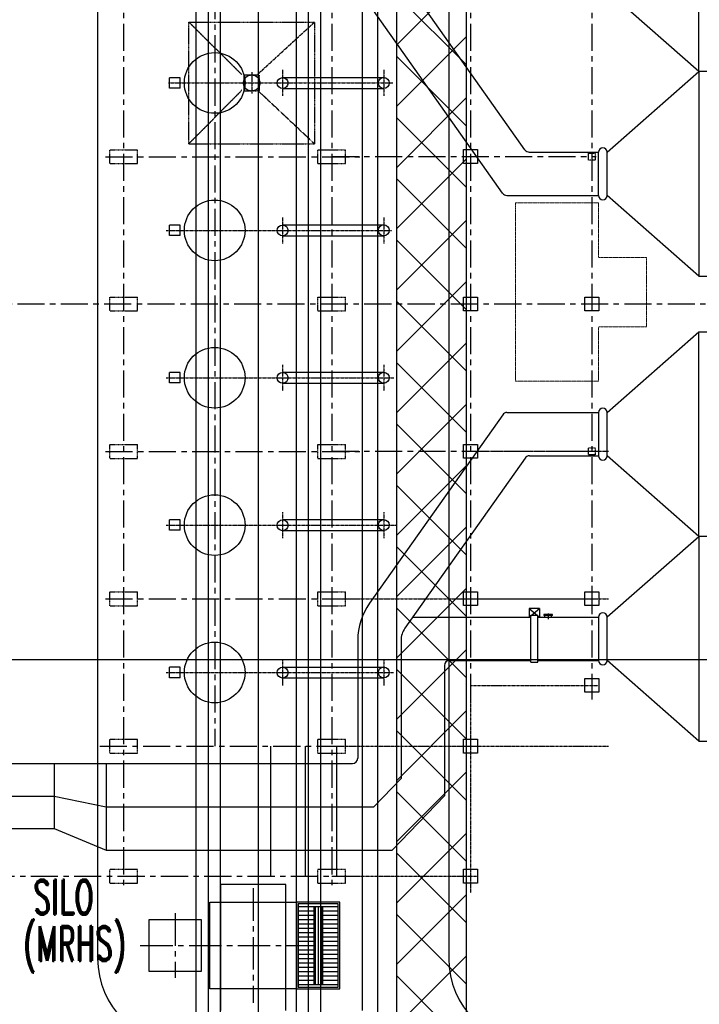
# Model space of a CAD drawing. Header units: inches. Extents: x -8998005 to 170525121, y -30058259 to 1575573.
# Tile 80 of 107: x 79355 to 118549, y 180106 to 236895. Entities that reach past the tile are written whole.
import ezdxf
from ezdxf.enums import TextEntityAlignment as Align
from ezdxf.lldxf.tags import DXFTag

# ---------------------------------------------------------------- set-up
doc = ezdxf.new("R2010")
doc.units = ezdxf.units.IN
doc.header["$LTSCALE"] = 5
doc.header["$MEASUREMENT"] = 0
doc.header["$PDMODE"] = 2
doc.header["$PDSIZE"] = 1
for name, pattern in [('CENTER', [2, 1.25, -0.25, 0.25, -0.25]), ('CENTER2', [1.125, 0.75, -0.125, 0.125, -0.125]), ('HIDDEN', [0.375, 0.25, -0.125]), ('PHANTOM2', [1.25, 0.625, -0.125, 0.125, -0.125, 0.125, -0.125])]:
    doc.linetypes.add(name, pattern=pattern)
for name, color, linetype in [('CANAL', 4, 'Continuous'), ('CEN', 9, 'CENTER'), ('DCEN', 237, 'CENTER'), ('DDMM', 4, 'Continuous'), ('DIM', 7, 'Continuous'), ('DMM', 200, 'Continuous'), ('mh', 7, 'Continuous'), ('OBH', 6, 'HIDDEN'), ('obk', 1, 'Continuous'), ('OBN', 1, 'Continuous'), ('ROAD-ISG', 7, 'Continuous'), ('STAIR', 1, 'Continuous'), ('TCE-ME-ROAD', 244, 'Continuous'), ('Text', 6, 'Continuous'), ('TXT', 7, 'Continuous')]:
    doc.layers.add(name, color=color, linetype=linetype)
doc.layers.add('platform', color=2, linetype='PHANTOM2', lineweight=15)
doc.styles.add('M1', font='ROMAND.shx', dxfattribs={"height": 6250})
tags = doc.linetypes.add('CENTRE', pattern=[1.5, 0.75, -0.25, 0.25, -0.25]).pattern_tags.tags
tags[10:11] = [DXFTag(74, 4), DXFTag(75, 0), DXFTag(340, '0'), DXFTag(46, 1.0), DXFTag(50, 0.0), DXFTag(44, 0.0), DXFTag(45, 0.0)]
tags[8:9] = [DXFTag(74, 4), DXFTag(75, 0), DXFTag(340, '0'), DXFTag(46, 1.0), DXFTag(50, 0.0), DXFTag(44, 0.0), DXFTag(45, 0.0)]
tags[6:7] = [DXFTag(74, 4), DXFTag(75, 0), DXFTag(340, '0'), DXFTag(46, 1.0), DXFTag(50, 0.0), DXFTag(44, 0.0), DXFTag(45, 0.0)]
tags[4:5] = [DXFTag(74, 4), DXFTag(75, 0), DXFTag(340, '0'), DXFTag(46, 1.0), DXFTag(50, 0.0), DXFTag(44, 0.0), DXFTag(45, 0.0)]

# ---------------------------------------------------------------- blocks, each defined once
blk = doc.blocks.new('Silo stair')
at = {"color": 2, "linetype": 'Continuous', "ltscale": 100}
for p, q in [((1419784619.835083, 2000440762.186485, -96251.31332), (1419784619.835083, 2000438462.186485, -96251.31332)), ((1419784869.835083, 2000440762.186485, -96251.31332), (1419784869.835083, 2000439862.186485, -96251.31332)), ((1419785119.835083, 2000440762.186485, -96251.31332), (1419785119.835083, 2000439862.186485, -96251.31332)), ((1419785369.835083, 2000440762.186485, -96251.31332), (1419785369.835083, 2000439862.186485, -96251.31332)), ((1419785619.835083, 2000440762.186485, -96251.31332), (1419785619.835083, 2000439862.186485, -96251.31332)), ((1419785869.835083, 2000440762.186485, -96251.31332), (1419785869.835083, 2000439862.186485, -96251.31332)), ((1419786119.835083, 2000440762.186485, -96251.31332), (1419786119.835083, 2000439862.186485, -96251.31332)), ((1419786369.835083, 2000440762.186485, -96251.31332), (1419786369.835083, 2000439862.186485, -96251.31332)), ((1419786619.835083, 2000440762.186485, -96251.31332), (1419786619.835083, 2000439862.186485, -96251.31332)), ((1419786869.835083, 2000440762.186485, -96251.31332), (1419786869.835083, 2000439862.186485, -96251.31332)), ((1419787119.835083, 2000440762.186485, -96251.31332), (1419787119.835083, 2000439862.186485, -96251.31332)), ((1419787369.835083, 2000440762.186485, -96251.31332), (1419787369.835083, 2000439862.186485, -96251.31332)), ((1419787619.835083, 2000440762.186485, -96251.31332), (1419787619.835083, 2000439862.186485, -96251.31332)), ((1419787869.835083, 2000440762.186485, -96251.31332), (1419787869.835083, 2000439862.186485, -96251.31332)), ((1419788119.835083, 2000440762.186485, -96251.31332), (1419788119.835083, 2000439862.186485, -96251.31332)), ((1419788369.835083, 2000440762.186485, -96251.31332), (1419788369.835083, 2000439862.186485, -96251.31332)), ((1419788619.835083, 2000440762.186485, -96251.31332), (1419788619.835083, 2000439862.186485, -96251.31332)), ((1419788869.835083, 2000440762.186485, -96251.31332), (1419788869.835083, 2000439862.186485, -96251.31332)), ((1419789119.835083, 2000440762.186485, -96251.31332), (1419789119.835083, 2000438462.186485, -96251.31332)), ((1419784619.835083, 2000439862.186485, -96251.31332), (1419789119.835083, 2000439862.186485, -96251.31332)), ((1419784619.835083, 2000439787.186485, -96251.31332), (1419789119.835083, 2000439787.186485, -96251.31332)), ((1419784619.835083, 2000439612.186485, -96251.31332), (1419789119.835083, 2000439612.186486, -96251.31332)), ((1419784619.835083, 2000439437.186485, -96251.31332), (1419789119.835083, 2000439437.186486, -96251.31332)), ((1419784619.835083, 2000439362.186485, -96251.31332), (1419789119.835083, 2000439362.186485, -96251.31332)), ((1419784869.835083, 2000439362.186486, -96251.31332), (1419784869.835083, 2000438462.186485, -96251.31332)), ((1419785119.835083, 2000439362.186486, -96251.31332), (1419785119.835083, 2000438462.186485, -96251.31332)), ((1419785369.835083, 2000439362.186486, -96251.31332), (1419785369.835083, 2000438462.186485, -96251.31332)), ((1419785619.835083, 2000439362.186486, -96251.31332), (1419785619.835083, 2000438462.186485, -96251.31332)), ((1419785869.835083, 2000439362.186486, -96251.31332), (1419785869.835083, 2000438462.186485, -96251.31332)), ((1419786119.835083, 2000439362.186486, -96251.31332), (1419786119.835083, 2000438462.186485, -96251.31332)), ((1419786369.835083, 2000439362.186486, -96251.31332), (1419786369.835083, 2000438462.186485, -96251.31332)), ((1419786619.835083, 2000439362.186486, -96251.31332), (1419786619.835083, 2000438462.186485, -96251.31332)), ((1419786869.835083, 2000439362.186486, -96251.31332), (1419786869.835083, 2000438462.186485, -96251.31332)), ((1419787119.835083, 2000439362.186486, -96251.31332), (1419787119.835083, 2000438462.186485, -96251.31332)), ((1419787369.835083, 2000439362.186486, -96251.31332), (1419787369.835083, 2000438462.186485, -96251.31332)), ((1419787619.835083, 2000439362.186486, -96251.31332), (1419787619.835083, 2000438462.186485, -96251.31332)), ((1419787869.835083, 2000439362.186486, -96251.31332), (1419787869.835083, 2000438462.186485, -96251.31332)), ((1419788119.835083, 2000439362.186486, -96251.31332), (1419788119.835083, 2000438462.186485, -96251.31332)), ((1419788369.835083, 2000439362.186486, -96251.31332), (1419788369.835083, 2000438462.186485, -96251.31332)), ((1419788619.835083, 2000439362.186486, -96251.31332), (1419788619.835083, 2000438462.186485, -96251.31332)), ((1419788869.835083, 2000439362.186486, -96251.31332), (1419788869.835083, 2000438462.186485, -96251.31332))]:
    blk.add_line(p, q, dxfattribs=at)
at = {"color": 2, "linetype": 'Continuous', "ltscale": 100, "elevation": -96251.31332}
for points in [[(1419784369.835083, 2000440862.186485), (1419789369.835083, 2000440862.186485), (1419789369.835083, 2000438362.186486), (1419784369.835083, 2000438362.186486)], [(1419784469.835083, 2000440762.186485), (1419789269.835083, 2000440762.186485), (1419789269.835083, 2000438462.186485), (1419784469.835083, 2000438462.186485)]]:
    blk.add_lwpolyline(points, close=True, dxfattribs=at)
blk = doc.blocks.new('AD')
at = {"layer": 'CEN'}
blk.add_line((0, 207), (0, -115), dxfattribs=at)
at = {"layer": 'obk'}
for p, q in [((-250, 146), (250, 146)), ((-250, 96), (-250, 146)), ((-250, 96), (250, 96)), ((-200, 0), (-200, 96)), ((200, 96), (200, 0)), ((250, 146), (250, 96))]:
    blk.add_line(p, q, dxfattribs=at)
blk = doc.blocks.new('A$C17865E07')
at = {"layer": 'obk'}
blk.add_lwpolyline([(-400, -400), (-400, 400), (400, 400), (400, -400)], close=True, dxfattribs=at)
blk = doc.blocks.new('Boiler to Chimney#1&2')
at = {"color": 7}
for p, q in [((472112356, -1994035731), (472107066, -1994031081)), ((472107066, -1994040378), (472112356, -1994035731)), ((472106566, -1994042879), (472106566, -1994040378)), ((472107066, -1994042880), (472107066, -1994040377)), ((472107066, -1994042881), (472107066, -1994040378)), ((472112356, -1994047531), (472107066, -1994042881)), ((472107066, -1994055400), (472112356, -1994050746)), ((472106566, -1994055396), (472106566, -1994057897)), ((472107066, -1994057898), (472107066, -1994055399)), ((472107066, -1994057899), (472107066, -1994055400)), ((472112356, -1994062546), (472107066, -1994057899)), ((472107066, -1994067182), (472112356, -1994062546)), ((472102666, -1994069802), (472102666, -1994067090)), ((472102666, -1994067090), (472103066, -1994067090)), ((472103066, -1994069802), (472103066, -1994067090)), ((472103066, -1994069802), (472103066, -1994067090)), ((472106566, -1994067196), (472106566, -1994069697)), ((472107066, -1994069698), (472107066, -1994067181)), ((472107066, -1994069699), (472107066, -1994067182)), ((472102666, -1994069802), (472103066, -1994069802)), ((472112356, -1994074346), (472107066, -1994069699))]:
    blk.add_line(p, q, dxfattribs=at)
for p, q in [((472088352, -1994036078), (472094186, -1994036078)), ((472088352, -1994036708), (472094186, -1994036708)), ((472088352, -1994044578), (472094186, -1994044578)), ((472088352, -1994045208), (472094186, -1994045208)), ((472088352, -1994053078), (472094186, -1994053078)), ((472088352, -1994053708), (472094186, -1994053708)), ((472088352, -1994061578), (472094186, -1994061578)), ((472088352, -1994062208), (472094186, -1994062208)), ((472088352, -1994070078), (472094186, -1994070078)), ((472088352, -1994070708), (472094186, -1994070708))]:
    blk.add_line(p, q)
for points in [[(472113186, -1994035731), (472112356, -1994035731), (472112356, -1994023931), (472113186, -1994023931)], [(472113186, -1994035731), (472112356, -1994035731), (472112356, -1994047531), (472113186, -1994047531)], [(472113186, -1994062546), (472112356, -1994062546), (472112356, -1994050746), (472113186, -1994050746)], [(472113186, -1994062546), (472112356, -1994062546), (472112356, -1994074346), (472113186, -1994074346)]]:
    blk.add_lwpolyline(points, dxfattribs=at)
for centre, radius in [((472086570, -1994036393), 467), ((472088352, -1994036399), 315), ((472094186, -1994036393), 315), ((472088352, -1994044899), 315), ((472094186, -1994044893), 315), ((472088352, -1994053399), 315), ((472094186, -1994053393), 315), ((472088352, -1994061899), 315), ((472094186, -1994061893), 315), ((472088352, -1994070399), 315), ((472094186, -1994070393), 315)]:
    blk.add_circle(centre, radius)
for centre, start, end in [((472106816, -1994040378), 0, 180), ((472106816, -1994042879), 180, 0), ((472106816, -1994055396), 0, 180), ((472106816, -1994057897), 180, 0), ((472106816, -1994067196), 0, 180), ((472106816, -1994069697), 180, 0)]:
    blk.add_arc(centre, 250, start, end, dxfattribs=at)
at = {"layer": 'CEN'}
for p, q in [((472088352, -1994035643), (472088352, -1994037143)), ((472094186, -1994035643), (472094186, -1994037143)), ((472081772, -1994036393), (472094702, -1994036393)), ((472088352, -1994044143), (472088352, -1994045643)), ((472094186, -1994044143), (472094186, -1994045643)), ((472094186, -1994052643), (472094186, -1994054143)), ((472088352, -1994061143), (472088352, -1994062643)), ((472094186, -1994061143), (472094186, -1994062643)), ((472088352, -1994069643), (472088352, -1994071143)), ((472094186, -1994069643), (472094186, -1994071143))]:
    blk.add_line(p, q, dxfattribs=at)
at = {"layer": 'DCEN', "ltscale": 250}
for p, q in [((472079186, -1994015474), (472079186, -1994082800)), ((472091186, -1994015474), (472091186, -1994082800)), ((472099186, -1994015474), (472099186, -1994071952)), ((472106186, -1994015474), (472106186, -1994071952)), ((472084436, -1994023643), (472084436, -1994074643)), ((472078139, -1994040643), (472092802, -1994040643)), ((472091186, -1994040637), (472106441, -1994040637)), ((472030562, -1994049137), (472198481, -1994049137)), ((472078139, -1994057643), (472092802, -1994057643)), ((472091186, -1994057637), (472106492, -1994057637)), ((472078139, -1994066143), (472092802, -1994066143)), ((472077814, -1994074643), (472092802, -1994074643)), ((472048836, -1994082143), (472092802, -1994082143))]:
    blk.add_line(p, q, dxfattribs=at)
at = {"layer": 'DCEN'}
for p, q in [((472086570, -1994035766), (472086570, -1994036995)), ((472081636, -1994044893), (472094649, -1994044893)), ((472088352, -1994052643), (472088352, -1994054143)), ((472081636, -1994053393), (472094765, -1994053393)), ((472098685, -1994057637), (472107144, -1994057637)), ((472081636, -1994061893), (472094902, -1994061893)), ((472091186, -1994066137), (472106519, -1994066137)), ((472098685, -1994066137), (472107144, -1994066137)), ((472081636, -1994070393), (472094748, -1994070393)), ((472099186, -1994071137), (472106532, -1994071137)), ((472099186, -1994071952), (472099186, -1994083109)), ((472091186, -1994074637), (472099584, -1994074637)), ((472098685, -1994074637), (472107144, -1994074637)), ((472091186, -1994082137), (472099622, -1994082137))]:
    blk.add_line(p, q, dxfattribs=at)
at = {"layer": 'Defpoints', "color": 0, "linetype": 'ByBlock'}
blk.add_point((472091186, -1994049137), dxfattribs=at)
blk.add_point((472091186, -1994049137), dxfattribs=at)
blk.add_point((472091186, -1994049137), dxfattribs=at)
blk.add_point((472091186, -1994049137), dxfattribs=at)
at = {"layer": 'DMM', "color": 2}
blk.add_line((472106186, -1994065396), (472106186, -1994066896), dxfattribs=at)
at = {"layer": 'OBH'}
for p, q in [((472086003, -1994035905), (472082953, -1994032893)), ((472082953, -1994032893), (472090186, -1994032893)), ((472082953, -1994039893), (472082953, -1994032893)), ((472086903, -1994035905), (472090186, -1994032893)), ((472090186, -1994032893), (472090186, -1994039893)), ((472086003, -1994036805), (472082953, -1994039893)), ((472086903, -1994036805), (472090186, -1994039893)), ((472082953, -1994039893), (472090186, -1994039893)), ((472078386, -1994041043), (472078386, -1994040243)), ((472078386, -1994040243), (472079986, -1994040243)), ((472079986, -1994041043), (472079986, -1994040243)), ((472090386, -1994040243), (472091986, -1994040243)), ((472090386, -1994041043), (472090386, -1994040243)), ((472091986, -1994041043), (472091986, -1994040243)), ((472078386, -1994041043), (472079986, -1994041043)), ((472090386, -1994041043), (472091986, -1994041043)), ((472078386, -1994048743), (472079986, -1994048743)), ((472078386, -1994049543), (472078386, -1994048743)), ((472079986, -1994049543), (472079986, -1994048743)), ((472090386, -1994048743), (472091986, -1994048743)), ((472090386, -1994049543), (472090386, -1994048743)), ((472091986, -1994049543), (472091986, -1994048743)), ((472078386, -1994049543), (472079986, -1994049543)), ((472090386, -1994049543), (472091986, -1994049543)), ((472078386, -1994057243), (472079986, -1994057243)), ((472078386, -1994058043), (472078386, -1994057243)), ((472079986, -1994058043), (472079986, -1994057243)), ((472090386, -1994057243), (472091986, -1994057243)), ((472090386, -1994058043), (472090386, -1994057243)), ((472091986, -1994058043), (472091986, -1994057243)), ((472078386, -1994058043), (472079986, -1994058043)), ((472090386, -1994058043), (472091986, -1994058043)), ((472078386, -1994065743), (472079986, -1994065743)), ((472078386, -1994066543), (472078386, -1994065743)), ((472079986, -1994066543), (472079986, -1994065743)), ((472090386, -1994065743), (472091986, -1994065743)), ((472090386, -1994066543), (472090386, -1994065743)), ((472091986, -1994066543), (472091986, -1994065743)), ((472078386, -1994066543), (472079986, -1994066543)), ((472090386, -1994066543), (472091986, -1994066543)), ((472078386, -1994075043), (472078386, -1994074243)), ((472078386, -1994074243), (472079986, -1994074243)), ((472079986, -1994075043), (472079986, -1994074243)), ((472090386, -1994074243), (472091986, -1994074243)), ((472090386, -1994075043), (472090386, -1994074243)), ((472091986, -1994075043), (472091986, -1994074243)), ((472078386, -1994075043), (472079986, -1994075043)), ((472090386, -1994075043), (472091986, -1994075043)), ((472078386, -1994082543), (472078386, -1994081743)), ((472078386, -1994081743), (472079986, -1994081743)), ((472079986, -1994082543), (472079986, -1994081743)), ((472090386, -1994081743), (472091986, -1994081743)), ((472090386, -1994082543), (472090386, -1994081743)), ((472091986, -1994082543), (472091986, -1994081743)), ((472078386, -1994082543), (472079986, -1994082543)), ((472090386, -1994082543), (472091986, -1994082543))]:
    blk.add_line(p, q, dxfattribs=at)
for points in [[(472086120, -1994035943), (472086120, -1994036843), (472087020, -1994036843), (472087020, -1994035943)], [(472105986, -1994040839), (472105986, -1994040439), (472106386, -1994040439), (472106386, -1994040839)], [(472105985, -1994057837), (472105985, -1994057437), (472106385, -1994057437), (472106385, -1994057837)]]:
    blk.add_lwpolyline(points, close=True, dxfattribs=at)
blk.add_circle((472086570, -1994036393), 467, dxfattribs=at)
at = {"layer": 'obk', "color": 1}
for p, q in [((472082436, -1994036093), (472081836, -1994036093)), ((472081836, -1994036693), (472081836, -1994036093)), ((472082436, -1994036693), (472082436, -1994036093)), ((472082436, -1994036693), (472081836, -1994036693)), ((472082436, -1994044593), (472081836, -1994044593)), ((472081836, -1994045193), (472081836, -1994044593)), ((472082436, -1994045193), (472082436, -1994044593)), ((472082436, -1994045193), (472081836, -1994045193)), ((472082436, -1994053093), (472081836, -1994053093)), ((472081836, -1994053693), (472081836, -1994053093)), ((472082436, -1994053693), (472082436, -1994053093)), ((472082436, -1994053693), (472081836, -1994053693)), ((472082436, -1994061593), (472081836, -1994061593)), ((472081836, -1994062193), (472081836, -1994061593)), ((472082436, -1994062193), (472082436, -1994061593)), ((472082436, -1994062193), (472081836, -1994062193)), ((472082436, -1994070093), (472081836, -1994070093)), ((472081836, -1994070693), (472081836, -1994070093)), ((472082436, -1994070693), (472082436, -1994070093)), ((472082436, -1994070693), (472081836, -1994070693))]:
    blk.add_line(p, q, dxfattribs=at)
for centre in [(472084436, -1994036393), (472084436, -1994044893), (472084436, -1994053393), (472084436, -1994061893), (472084436, -1994070393)]:
    blk.add_circle(centre, 1750, dxfattribs=at)
at = {"layer": 'OBN'}
for p, q in [((472102566, -1994066700), (472102566, -1994067195)), ((472103166, -1994066700), (472102566, -1994066700)), ((472102566, -1994067195), (472103166, -1994066700)), ((472102566, -1994066700), (472103166, -1994067195)), ((472103166, -1994066700), (472103166, -1994067195))]:
    blk.add_line(p, q, dxfattribs=at)
at = {"layer": 'STAIR'}
for p, q in [((472102332, -1994040251), (472095405, -1994030443)), ((472101037, -1994042751), (472093363, -1994031886)), ((472102577, -1994040378), (472106566, -1994040378)), ((472101282, -1994042878), (472106566, -1994042878)), ((472101045, -1994055524), (472093363, -1994066400)), ((472101290, -1994055397), (472106566, -1994055397)), ((472102340, -1994058024), (472095405, -1994067843)), ((472102585, -1994057897), (472106566, -1994057897)), ((472095861, -1994067197), (472102666, -1994067197)), ((472103066, -1994067197), (472106566, -1994067197)), ((472092686, -1994068526), (472092686, -1994075343)), ((472095186, -1994068526), (472095186, -1994076499)), ((472097686, -1994069997), (472097686, -1994077505)), ((472097686, -1994070002), (472097686, -1994070644)), ((472097986, -1994069697), (472102666, -1994069697)), ((472103066, -1994069697), (472106566, -1994069697)), ((472070496, -1994075643), (472092386, -1994075643)), ((472075186, -1994075643), (472075186, -1994079393)), ((472078186, -1994075643), (472078186, -1994080643)), ((472093606, -1994078143), (472095186, -1994076499)), ((472068722, -1994077518), (472075186, -1994077518)), ((472075186, -1994077518), (472078186, -1994078143)), ((472094670, -1994080643), (472097686, -1994077505)), ((472078186, -1994078143), (472093606, -1994078143)), ((472067946, -1994079393), (472075186, -1994079393)), ((472075186, -1994079392), (472078186, -1994080643)), ((472078186, -1994080643), (472094670, -1994080643))]:
    blk.add_line(p, q, dxfattribs=at)
for centre, radius, start, end in [((472102577, -1994040078), 300, 215.2319, 270), ((472101282, -1994042578), 300, 215.2319, 270), ((472101290, -1994055697), 300, 90, 144.7681), ((472102585, -1994058197), 300, 90, 144.7681), ((472096386, -1994068535), 3700, 144.7681, 180), ((472096386, -1994068535), 1200, 144.7681, 180), ((472097986, -1994069997), 300, 90, 180), ((472092386, -1994075343), 300, 270, 0)]:
    blk.add_arc(centre, radius, start, end, dxfattribs=at)
at = {"layer": 'DDMM', "color": 2}
for p in [(472099186, -1994040637), (472099186, -1994049137), (472106186, -1994049137), (472099186, -1994057637), (472099186, -1994066137), (472106186, -1994066137), (472106186, -1994071137), (472099186, -1994074637), (472099186, -1994082137)]:
    blk.add_blockref('A$C17865E07', p, dxfattribs=at)
at = {"layer": 'TXT', "xscale": -1}
blk.add_blockref('AD', (472103666, -1994067197), dxfattribs=at)
blk = doc.blocks.new('ISG')
at = {"color": 7, "linetype": 'Continuous'}
for p, q in [((5370583, -3536, -96251), (5370583, 410857, -96251)), ((5371983, -3536, -96251), (5371983, 410857, -96251)), ((5376363, -3536, -96251), (5376363, 410857, -96251)), ((5377763, -3536, -96251), (5377763, 410857, -96251))]:
    blk.add_line(p, q, dxfattribs=at)
at = {"layer": 'mh', "color": 1, "linetype": 'CENTRE', "ltscale": 2000}
for p, q in [((5374173, -3536, -96251), (5374173, 424857, -96251)), ((5371283, -3536, -96251), (5371283, 410857, -96251)), ((5377063, -3536, -96251), (5377063, 410857, -96251))]:
    blk.add_line(p, q, dxfattribs=at)
blk = doc.blocks.new('A$C16617602')
at = {"layer": 'platform'}
for p, q in [((-9081, 4071), (-9081, -719)), ((-9081, 4071), (1199, 4071)), ((1199, 4071), (1199, -719)), ((-9081, -719), (-5941, -719)), ((-5941, -719), (-5941, -3495)), ((-1941, -719), (-1941, -3495)), ((-1941, -719), (1199, -719)), ((-1941, -3495), (-5941, -3495))]:
    blk.add_line(p, q, dxfattribs=at)
blk = doc.blocks.new('A$C08E86F63')
at = {"layer": 'TCE-ME-ROAD'}
h = blk.add_hatch(dxfattribs=at)
h.set_pattern_fill('ANSI37', color=3, scale=20000, style=0)
h.paths.add_polyline_path([(-164709, -59351), (-168709, -59351), (-168709, -370059), (-164709, -370059), (-164709, -113312), (-75447, -113312), (-61047, -98912), (0, -98912), (0, -285285), (-62704, -285285), (-77233, -299813), (-164709, -299812), (-164709, -303812), (-75576, -303813), (-61047, -289285), (0, -289285), (0, -515312), (85191, -515312), (85191, -510312), (5000, -510312), (5000, -217302), (15000, -217302), (15000, -212302), (5000, -212302), (5000, -94912), (-62704, -94912), (-77104, -109312), (-164709, -109312)])
at = {"layer": 'TCE-ME-ROAD', "color": 3}
blk.add_lwpolyline([(85191, -515312), (0, -515312), (0, -289285), (-61047, -289285), (-75576, -303813), (-164709, -303812), (-164709, -370059), (-168709, -370059), (-168709, -59351), (-164709, -59351), (-164709, -109312), (-77104, -109312), (-62704, -94912), (5000, -94912), (5000, -212302), (15000, -212302), (15000, -217302), (5000, -217302), (5000, -510312), (85191, -510312), (85191, -514062)], dxfattribs=at)
blk.add_lwpolyline([(-62704, -285285), (0, -285285), (0, -98912), (-61047, -98912), (-75447, -113312), (-164709, -113312), (-164709, -299812), (-77233, -299813)], close=True, dxfattribs=at)
at = {"linetype": 'Continuous', "ltscale": 100, "rotation": 90}
blk.add_blockref('A$C16617602', (-157799, -166122), dxfattribs=at)
blk = doc.blocks.new('BTG Road')
at = {"layer": 'TCE-ME-ROAD'}
for p, q in [((2838744, 507019), (2838744, 424269)), ((2853994, 507019), (2853994, 421269)), ((2858994, 507019), (2858994, 424269))]:
    blk.add_line(p, q, dxfattribs=at)
at = {"layer": 'TCE-ME-ROAD', "ltscale": 100}
for p, q in [((2845842, 421269), (2845842, 428527)), ((2849592, 428527), (2845842, 428527)), ((2849592, 421269), (2849592, 428527))]:
    blk.add_line(p, q, dxfattribs=at)
at = {"layer": 'TCE-ME-ROAD'}
for centre in [(2843744, 424269), (2863994, 424269, 0)]:
    blk.add_arc(centre, 5000, 180, 270, dxfattribs=at)

msp = doc.modelspace()

# ---------------------------------------------------------------- linework, layer by layer
at = {"color": 4, "linetype": 'Continuous', "ltscale": 100}
for p, q in [((93823, 195000), (93823, 187500, 96251)), ((95823, 195000), (95823, 187500, 96251)), ((97623, 195000), (97623, 187500, 96251))]:
    msp.add_line(p, q, dxfattribs=at)
at = {"color": 4, "linetype": 'CENTER2', "ltscale": 500}
for p, q in [((92823, 186800), (92823, 180200)), ((88323, 185361), (88323, 181639)), ((86309, 183500), (95694, 183500))]:
    msp.add_line(p, q, dxfattribs=at)
at = {"color": 1}
msp.add_lwpolyline([(95323, 181000), (90323, 181000), (90323, 186000), (95323, 186000)], close=True, dxfattribs=at)
at = {"color": 4, "linetype": 'Continuous', "ltscale": 100}
msp.add_lwpolyline([(86823, 185000), (89823, 185000), (89823, 182000), (86823, 182000)], close=True, dxfattribs=at)
at = {"layer": 'CANAL', "color": 8}
for p, q in [((100000, -800000), (100000, 1470819)), ((-597246, 200000), (1664920, 200000))]:
    msp.add_line(p, q, dxfattribs=at)

# ---------------------------------------------------------------- block references
at = {"ltscale": 100}
msp.add_blockref('A$C08E86F63', (269809, 391250), dxfattribs=at)
at = {"color": 2, "linetype": 'Continuous'}
msp.add_blockref('Boiler to Chimney#1&2', (-471993836, 1994269637), dxfattribs=at)
at = {"color": 4, "linetype": 'Continuous', "xscale": -1, "rotation": 90}
msp.add_blockref('Silo stair', (2000536185, 1419970370, 96251), dxfattribs=at)
at = {"layer": 'DIM'}
msp.add_blockref('BTG Road', (-2754894, -241519), dxfattribs=at)
at = {"layer": 'ROAD-ISG', "color": 190}
msp.add_blockref('ISG', (-5281049, 0), dxfattribs=at)

# ---------------------------------------------------------------- texts
at = {"layer": 'Text', "style": 'M1', "width": 0.6}
for s, p in [('SILO', (81885, 186291, 160126)), ('(MRHS)', (82531, 183466, 160126))]:
    msp.add_text(s, height=2000, dxfattribs=at).set_placement(p, align=Align.MIDDLE)

doc.saveas('drawing.dxf')
